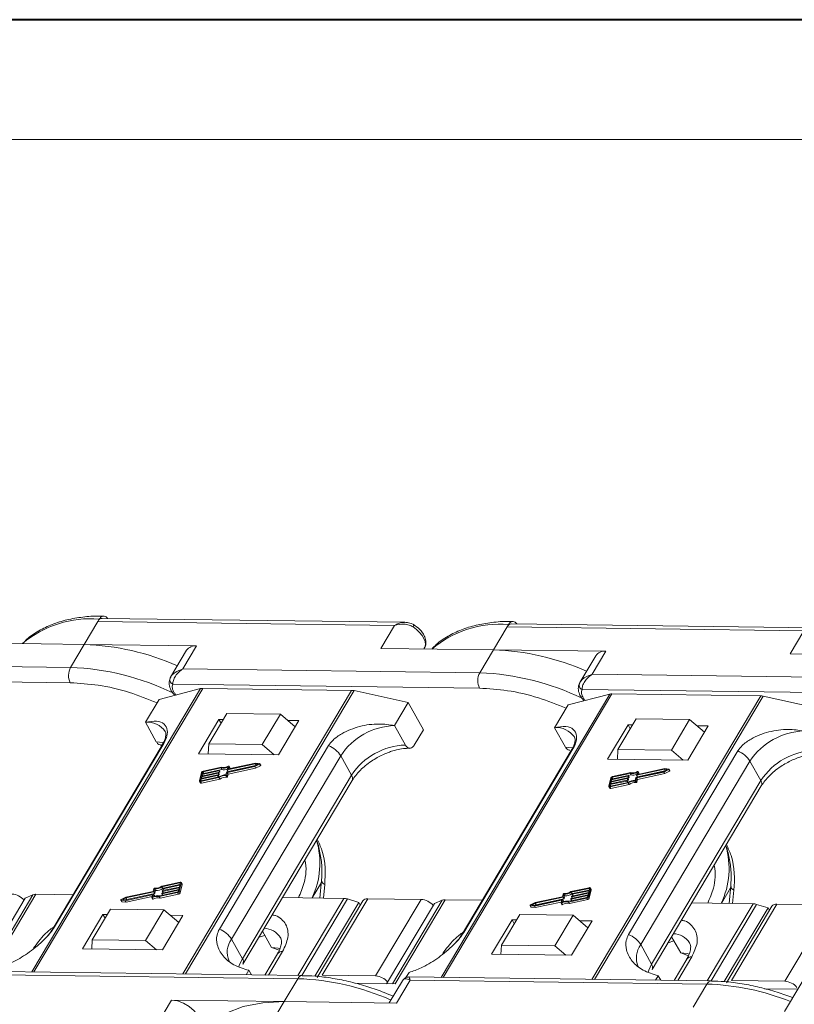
# Model space of a CAD drawing. Header units: millimetres. Extents: x 3144 to 4067, y -174 to 478.
# Tile 27 of 39: x 3589 to 3660, y 388 to 478. Entities that reach past the tile are written whole.
import ezdxf

# ---------------------------------------------------------------- set-up
doc = ezdxf.new("R2010")
doc.units = ezdxf.units.MM

msp = doc.modelspace()

# ---------------------------------------------------------------- linework, layer by layer
at = {"color": 7, "lineweight": 40}
msp.add_line((4066.314, 477.966), (3144.075, 477.966), dxfattribs=at)
at = {"color": 7, "lineweight": 13}
msp.add_line((4055.335, 466.987), (3198.97, 466.987), dxfattribs=at)
at = {"color": 7, "linetype": 'Continuous', "lineweight": 15}
for p, q in [((3594.997, 420.652), (3596.25, 422.757)), ((3596.25, 422.757), (3596.375, 422.968)), ((3596.25, 422.757), (3623.486, 422.398)), ((3624.423, 422.679), (3596.662, 423.045)), ((3623.486, 422.398), (3622.233, 420.293)), ((3632.552, 420.157), (3633.804, 422.262)), ((3633.804, 422.262), (3633.93, 422.473)), ((3633.804, 422.262), (3661.04, 421.903)), ((3661.978, 422.183), (3634.216, 422.549)), ((3661.04, 421.903), (3659.788, 419.798)), ((3584.678, 420.789), (3594.997, 420.652)), ((3594.997, 420.652), (3593.744, 418.548)), ((3605.316, 420.516), (3594.997, 420.652)), ((3604.395, 420.114), (3602.932, 417.657)), ((3604.063, 418.412), (3605.316, 420.516)), ((3622.233, 420.293), (3632.552, 420.157)), ((3626.175, 420.241), (3626.211, 420.301)), ((3632.552, 420.157), (3631.299, 418.052)), ((3642.87, 420.021), (3632.552, 420.157)), ((3641.95, 419.619), (3640.487, 417.162)), ((3641.618, 417.916), (3642.87, 420.021)), ((3659.266, 386.969), (3678.893, 419.945)), ((3659.788, 419.798), (3670.106, 419.662)), ((3593.744, 418.548), (3566.508, 418.907)), ((3631.299, 418.052), (3604.063, 418.412)), ((3593.726, 417.134), (3565.577, 417.505)), ((3602.954, 417.692), (3602.856, 417.444)), ((3668.853, 417.557), (3641.618, 417.916)), ((3605.671, 416.597), (3590.2, 390.603)), ((3590.386, 390.6), (3605.872, 416.62)), ((3601.871, 415.612), (3605.671, 416.597)), ((3631.28, 416.638), (3603.132, 417.01)), ((3619.532, 416.44), (3604.046, 390.42)), ((3605.872, 416.62), (3619.532, 416.44)), ((3640.509, 417.197), (3640.411, 416.949)), ((3668.835, 416.143), (3640.686, 416.514)), ((3600.618, 413.507), (3601.871, 415.612)), ((3604.289, 390.417), (3619.761, 416.412)), ((3619.761, 416.412), (3624.73, 415.31)), ((3643.226, 416.102), (3627.754, 390.108)), ((3627.94, 390.105), (3643.427, 416.125)), ((3639.426, 415.116), (3643.226, 416.102)), ((3657.087, 415.944), (3641.6, 389.925)), ((3641.844, 389.922), (3657.316, 415.916)), ((3643.427, 416.125), (3657.087, 415.944)), ((3657.316, 415.916), (3662.285, 414.815)), ((3624.73, 415.31), (3623.478, 413.205)), ((3624.73, 415.31), (3626.126, 412.817)), ((3638.173, 413.012), (3639.426, 415.116)), ((3607.358, 413.772), (3605.479, 410.614)), ((3608.1, 414.328), (3606.43, 411.521)), ((3607.766, 413.766), (3607.358, 413.772)), ((3607.358, 413.772), (3607.557, 413.416)), ((3612.999, 414.263), (3608.1, 414.328)), ((3611.328, 411.457), (3612.999, 414.263)), ((3612.999, 414.263), (3614.362, 413.098)), ((3645.655, 413.832), (3643.985, 411.026)), ((3650.553, 413.768), (3645.655, 413.832)), ((3648.883, 410.961), (3650.553, 413.768)), ((3650.553, 413.768), (3651.917, 412.602)), ((3600.618, 413.507), (3601.615, 411.726)), ((3612.827, 410.518), (3614.706, 413.675)), ((3614.706, 413.675), (3613.671, 413.688)), ((3624.475, 411.424), (3623.478, 413.205)), ((3625.291, 411.413), (3626.126, 412.817)), ((3638.173, 413.012), (3639.17, 411.23)), ((3644.913, 413.276), (3643.034, 410.119)), ((3645.321, 413.271), (3644.913, 413.276)), ((3644.913, 413.276), (3645.112, 412.92)), ((3650.381, 410.022), (3652.26, 413.18)), ((3652.26, 413.18), (3651.226, 413.193)), ((3602.149, 411.408), (3592.127, 394.57)), ((3592.279, 394.732), (3602.301, 411.57)), ((3602.011, 411.417), (3602.142, 411.415)), ((3606.43, 411.521), (3606.375, 410.603)), ((3611.328, 411.457), (3606.43, 411.521)), ((3617.423, 411.371), (3607.401, 394.532)), ((3612.421, 410.523), (3611.328, 411.457)), ((3629.833, 394.236), (3639.855, 411.075)), ((3643.985, 411.026), (3643.929, 410.107)), ((3648.883, 410.961), (3643.985, 411.026)), ((3605.479, 410.614), (3612.827, 410.518)), ((3608.519, 393.604), (3618.542, 410.442)), ((3619.539, 408.661), (3618.542, 410.442)), ((3639.704, 410.913), (3629.681, 394.075)), ((3643.034, 410.119), (3650.381, 410.022)), ((3654.978, 410.876), (3644.956, 394.037)), ((3649.975, 410.028), (3648.883, 410.961)), ((3607.554, 409.317), (3605.898, 408.962)), ((3607.595, 409.386), (3605.914, 409.025)), ((3607.633, 409.175), (3607.554, 409.317)), ((3608.096, 408.953), (3610.65, 409.502)), ((3608.124, 409.154), (3608.183, 409.399)), ((3610.696, 409.692), (3608.141, 409.143)), ((3608.144, 408.903), (3610.652, 409.443)), ((3608.221, 409.001), (3610.724, 409.539)), ((3608.279, 409.465), (3608.224, 409.236)), ((3608.224, 408.761), (3610.732, 409.3)), ((3608.23, 409.225), (3608.224, 409.236)), ((3610.728, 409.759), (3608.241, 409.225)), ((3608.357, 409.337), (3608.277, 409.479)), ((3608.279, 409.465), (3608.359, 409.323)), ((3608.34, 409.246), (3608.359, 409.323)), ((3610.65, 409.502), (3610.973, 409.662)), ((3610.652, 409.443), (3611.091, 409.659)), ((3610.732, 409.3), (3610.652, 409.443)), ((3610.973, 409.662), (3610.696, 409.692)), ((3610.769, 409.561), (3610.696, 409.692)), ((3611.105, 409.718), (3610.728, 409.759)), ((3610.732, 409.3), (3611.17, 409.517)), ((3611.091, 409.659), (3611.17, 409.517)), ((3611.202, 409.565), (3611.122, 409.708)), ((3648.25, 409.197), (3645.696, 408.648)), ((3648.283, 409.264), (3645.796, 408.73)), ((3646.074, 393.108), (3656.096, 409.947)), ((3648.527, 409.166), (3648.25, 409.197)), ((3648.324, 409.066), (3648.25, 409.197)), ((3648.659, 409.222), (3648.283, 409.264)), ((3648.756, 409.07), (3648.676, 409.213)), ((3657.093, 408.166), (3656.096, 409.947)), ((3605.764, 408.902), (3605.581, 408.142)), ((3605.686, 408.075), (3607.367, 408.436)), ((3607.233, 408.618), (3605.696, 408.287)), ((3605.701, 408.138), (3607.356, 408.494)), ((3605.712, 408.351), (3607.249, 408.681)), ((3605.75, 408.509), (3605.712, 408.351)), ((3607.287, 408.839), (3605.75, 408.509)), ((3605.825, 408.375), (3605.75, 408.509)), ((3605.765, 408.572), (3607.302, 408.903)), ((3605.803, 408.731), (3605.765, 408.572)), ((3605.765, 407.932), (3607.447, 408.293)), ((3607.34, 409.061), (3605.803, 408.731)), ((3605.878, 408.597), (3605.803, 408.731)), ((3605.818, 408.794), (3607.355, 409.124)), ((3605.848, 408.921), (3605.818, 408.794)), ((3605.908, 408.813), (3605.848, 408.921)), ((3605.898, 408.962), (3605.973, 408.827)), ((3607.308, 408.483), (3607.233, 408.618)), ((3607.266, 408.67), (3607.258, 408.638)), ((3607.338, 408.495), (3607.258, 408.638)), ((3607.345, 408.534), (3607.265, 408.676)), ((3607.266, 408.675), (3607.366, 408.697)), ((3607.346, 408.527), (3607.266, 408.67)), ((3607.366, 408.697), (3607.287, 408.839)), ((3607.319, 408.891), (3607.312, 408.86)), ((3607.391, 408.717), (3607.312, 408.86)), ((3607.398, 408.756), (3607.318, 408.898)), ((3607.319, 408.897), (3607.42, 408.919)), ((3607.399, 408.749), (3607.319, 408.891)), ((3607.338, 408.495), (3607.346, 408.527)), ((3607.42, 408.919), (3607.34, 409.061)), ((3607.372, 409.113), (3607.365, 409.081)), ((3607.445, 408.939), (3607.365, 409.081)), ((3607.447, 408.293), (3607.367, 408.436)), ((3607.372, 409.119), (3607.633, 409.175)), ((3607.451, 408.978), (3607.372, 409.12)), ((3607.452, 408.971), (3607.372, 409.113)), ((3607.391, 408.717), (3607.399, 408.749)), ((3607.445, 408.939), (3607.452, 408.971)), ((3608.012, 408.688), (3608.071, 408.933)), ((3608.018, 408.617), (3608.098, 408.474)), ((3608.085, 408.658), (3608.144, 408.903)), ((3608.165, 408.516), (3608.085, 408.658)), ((3608.125, 409.148), (3608.204, 409.005)), ((3608.221, 409.001), (3608.141, 409.143)), ((3608.224, 408.761), (3608.144, 408.903)), ((3608.165, 408.516), (3608.224, 408.761)), ((3619.539, 408.661), (3609.517, 391.822)), ((3643.318, 408.407), (3643.136, 407.647)), ((3644.841, 408.344), (3643.304, 408.014)), ((3643.319, 408.077), (3644.856, 408.407)), ((3644.894, 408.566), (3643.357, 408.235)), ((3643.372, 408.299), (3644.91, 408.629)), ((3643.403, 408.425), (3643.372, 408.299)), ((3643.463, 408.318), (3643.403, 408.425)), ((3645.108, 408.822), (3643.453, 408.466)), ((3643.453, 408.466), (3643.528, 408.332)), ((3645.15, 408.891), (3643.468, 408.53)), ((3644.921, 408.202), (3644.841, 408.344)), ((3644.874, 408.396), (3644.866, 408.364)), ((3644.946, 408.222), (3644.866, 408.364)), ((3644.953, 408.261), (3644.873, 408.403)), ((3644.874, 408.402), (3644.974, 408.423)), ((3644.953, 408.254), (3644.874, 408.396)), ((3644.974, 408.423), (3644.894, 408.566)), ((3644.927, 408.618), (3644.919, 408.586)), ((3644.999, 408.444), (3644.919, 408.586)), ((3645.006, 408.482), (3644.926, 408.625)), ((3644.927, 408.623), (3645.188, 408.68)), ((3645.007, 408.475), (3644.927, 408.618)), ((3644.999, 408.444), (3645.007, 408.475)), ((3645.188, 408.68), (3645.108, 408.822)), ((3645.567, 408.193), (3645.625, 408.437)), ((3645.64, 408.163), (3645.699, 408.408)), ((3645.65, 408.458), (3648.205, 409.007)), ((3645.678, 408.659), (3645.737, 408.904)), ((3645.679, 408.652), (3645.759, 408.51)), ((3645.776, 408.505), (3645.696, 408.648)), ((3645.699, 408.408), (3648.207, 408.947)), ((3645.778, 408.266), (3645.699, 408.408)), ((3645.776, 408.505), (3648.279, 409.043)), ((3645.833, 408.97), (3645.778, 408.741)), ((3645.778, 408.266), (3648.287, 408.805)), ((3645.785, 408.73), (3645.778, 408.741)), ((3645.912, 408.841), (3645.832, 408.984)), ((3645.833, 408.97), (3645.913, 408.828)), ((3645.895, 408.751), (3645.913, 408.828)), ((3648.205, 409.007), (3648.527, 409.166)), ((3648.207, 408.947), (3648.645, 409.164)), ((3648.287, 408.805), (3648.207, 408.947)), ((3648.287, 408.805), (3648.725, 409.022)), ((3648.645, 409.164), (3648.725, 409.022)), ((3605.585, 408.101), (3605.665, 407.958)), ((3605.696, 408.287), (3605.666, 408.16)), ((3605.666, 408.16), (3605.678, 408.138)), ((3605.765, 407.932), (3605.686, 408.075)), ((3605.771, 408.153), (3605.696, 408.287)), ((3609.559, 391.322), (3619.582, 408.16)), ((3643.14, 407.605), (3643.22, 407.463)), ((3643.251, 407.792), (3643.221, 407.665)), ((3643.221, 407.665), (3643.233, 407.643)), ((3643.24, 407.579), (3644.922, 407.941)), ((3643.32, 407.437), (3643.24, 407.579)), ((3644.788, 408.122), (3643.251, 407.792)), ((3643.326, 407.658), (3643.251, 407.792)), ((3643.255, 407.643), (3644.911, 407.998)), ((3643.266, 407.855), (3644.803, 408.186)), ((3643.304, 408.014), (3643.266, 407.855)), ((3643.379, 407.88), (3643.304, 408.014)), ((3643.357, 408.235), (3643.319, 408.077)), ((3643.32, 407.437), (3645.002, 407.798)), ((3643.432, 408.101), (3643.357, 408.235)), ((3644.863, 407.988), (3644.788, 408.122)), ((3644.821, 408.174), (3644.813, 408.143)), ((3644.893, 408), (3644.813, 408.143)), ((3644.9, 408.039), (3644.82, 408.181)), ((3644.821, 408.18), (3644.921, 408.202)), ((3644.9, 408.032), (3644.821, 408.174)), ((3644.893, 408), (3644.9, 408.032)), ((3645.002, 407.798), (3644.922, 407.941)), ((3644.946, 408.222), (3644.953, 408.254)), ((3645.572, 408.121), (3645.652, 407.979)), ((3645.72, 408.021), (3645.64, 408.163)), ((3645.72, 408.021), (3645.778, 408.266)), ((3657.093, 408.166), (3647.071, 391.327)), ((3647.114, 390.826), (3657.136, 407.665)), ((3603.798, 398.828), (3602.116, 398.467)), ((3603.782, 398.765), (3602.127, 398.409)), ((3602.207, 398.267), (3602.127, 398.409)), ((3602.197, 398.064), (3603.734, 398.394)), ((3603.772, 398.552), (3602.235, 398.222)), ((3602.25, 398.285), (3603.787, 398.616)), ((3603.72, 398), (3603.902, 398.761)), ((3603.734, 398.394), (3603.772, 398.552)), ((3603.811, 398.715), (3603.782, 398.765)), ((3603.787, 398.616), (3603.817, 398.742)), ((3603.799, 397.858), (3603.982, 398.618)), ((3603.978, 398.66), (3603.898, 398.802)), ((3603.902, 398.761), (3603.982, 398.618)), ((3615.919, 397.392), (3616.768, 398.817)), ((3616.788, 399.016), (3616.62, 397.383)), ((3617.077, 398.615), (3616.95, 397.379)), ((3654.343, 398.521), (3654.175, 396.888)), ((3590.29, 397.68), (3585.727, 390.012)), ((3585.971, 390.009), (3590.565, 397.727)), ((3590.29, 397.68), (3589.587, 397.386)), ((3590.565, 397.727), (3593.979, 397.682)), ((3598.831, 397.46), (3598.393, 397.244)), ((3598.755, 397.144), (3601.242, 397.678)), ((3598.787, 397.211), (3601.342, 397.76)), ((3601.339, 398), (3598.831, 397.46)), ((3601.387, 397.95), (3598.833, 397.401)), ((3598.835, 397.001), (3601.223, 397.514)), ((3598.913, 397.258), (3601.467, 397.807)), ((3601.204, 397.438), (3601.259, 397.667)), ((3601.256, 397.653), (3601.242, 397.678)), ((3601.359, 397.748), (3601.301, 397.504)), ((3601.398, 398.245), (3601.339, 398)), ((3601.438, 397.613), (3601.359, 397.755)), ((3601.439, 397.606), (3601.359, 397.748)), ((3601.467, 397.807), (3601.387, 397.95)), ((3601.471, 398.215), (3601.412, 397.97)), ((3601.492, 397.828), (3601.412, 397.97)), ((3601.427, 397.554), (3601.439, 397.606)), ((3601.551, 398.073), (3601.471, 398.215)), ((3601.492, 397.828), (3601.551, 398.073)), ((3601.888, 397.517), (3603.57, 397.878)), ((3601.968, 397.374), (3601.888, 397.517)), ((3601.93, 397.586), (3603.585, 397.941)), ((3601.968, 397.374), (3603.649, 397.736)), ((3602.111, 397.79), (3602.118, 397.822)), ((3602.112, 397.783), (3602.191, 397.642)), ((3603.665, 398.109), (3602.128, 397.779)), ((3602.203, 397.644), (3602.128, 397.779)), ((3602.143, 397.842), (3603.68, 398.172)), ((3602.164, 398.012), (3602.172, 398.043)), ((3602.165, 398.005), (3602.244, 397.863)), ((3603.718, 398.331), (3602.181, 398)), ((3602.256, 397.866), (3602.181, 398)), ((3602.207, 398.267), (3602.228, 398.271)), ((3602.217, 398.233), (3602.225, 398.265)), ((3602.218, 398.226), (3602.297, 398.085)), ((3602.31, 398.088), (3602.235, 398.222)), ((3603.57, 397.878), (3603.649, 397.736)), ((3603.635, 397.982), (3603.665, 398.109)), ((3603.68, 398.172), (3603.718, 398.331)), ((3603.799, 397.858), (3603.72, 398)), ((3638.894, 397.504), (3636.385, 396.965)), ((3638.942, 397.455), (3636.387, 396.906)), ((3638.952, 397.749), (3638.894, 397.504)), ((3639.022, 397.312), (3638.942, 397.455)), ((3639.026, 397.72), (3638.967, 397.475)), ((3639.047, 397.332), (3638.967, 397.475)), ((3639.106, 397.577), (3639.026, 397.72)), ((3639.047, 397.332), (3639.106, 397.577)), ((3641.352, 398.333), (3639.671, 397.972)), ((3641.337, 398.27), (3639.682, 397.914)), ((3639.762, 397.772), (3639.682, 397.914)), ((3641.22, 397.614), (3639.683, 397.283)), ((3639.698, 397.347), (3641.235, 397.677)), ((3639.719, 397.516), (3639.726, 397.548)), ((3639.719, 397.509), (3639.798, 397.368)), ((3641.273, 397.835), (3639.736, 397.505)), ((3639.811, 397.371), (3639.736, 397.505)), ((3639.751, 397.568), (3641.288, 397.899)), ((3639.762, 397.772), (3639.782, 397.776)), ((3639.772, 397.738), (3639.779, 397.77)), ((3639.772, 397.731), (3639.852, 397.59)), ((3641.326, 398.057), (3639.789, 397.727)), ((3639.864, 397.593), (3639.789, 397.727)), ((3639.804, 397.79), (3641.341, 398.121)), ((3641.189, 397.487), (3641.22, 397.614)), ((3641.235, 397.677), (3641.273, 397.835)), ((3641.274, 397.505), (3641.457, 398.265)), ((3641.354, 397.363), (3641.274, 397.505)), ((3641.288, 397.899), (3641.326, 398.057)), ((3641.365, 398.22), (3641.337, 398.27)), ((3641.341, 398.121), (3641.372, 398.247)), ((3641.354, 397.363), (3641.536, 398.123)), ((3641.532, 398.164), (3641.452, 398.307)), ((3641.457, 398.265), (3641.536, 398.123)), ((3653.474, 396.897), (3654.322, 398.322)), ((3654.631, 398.119), (3654.504, 396.883)), ((3585.202, 390.019), (3589.587, 397.386)), ((3598.361, 397.195), (3598.441, 397.053)), ((3598.379, 397.185), (3598.755, 397.144)), ((3598.458, 397.043), (3598.379, 397.185)), ((3598.458, 397.043), (3598.835, 397.001)), ((3598.833, 397.401), (3598.511, 397.241)), ((3598.511, 397.241), (3598.787, 397.211)), ((3598.835, 397.001), (3598.755, 397.144)), ((3598.913, 397.258), (3598.833, 397.401)), ((3598.839, 397.222), (3598.913, 397.258)), ((3601.206, 397.424), (3601.285, 397.281)), ((3601.338, 397.28), (3601.258, 397.422)), ((3613.194, 397.428), (3618.825, 397.354)), ((3618.825, 397.354), (3614.615, 390.281)), ((3614.976, 390.276), (3619.156, 397.299)), ((3620.202, 396.982), (3616.177, 390.219)), ((3620.562, 397.124), (3616.386, 390.108)), ((3616.847, 390.309), (3621.023, 397.325)), ((3620.202, 396.982), (3619.156, 397.299)), ((3620.336, 396.743), (3620.202, 396.982)), ((3621.023, 397.325), (3625.921, 397.26)), ((3625.921, 397.26), (3621.745, 390.244)), ((3622.756, 389.524), (3627.141, 396.891)), ((3627.845, 397.184), (3623.281, 389.517)), ((3623.526, 389.514), (3628.119, 397.231)), ((3627.845, 397.184), (3627.141, 396.891)), ((3628.119, 397.231), (3631.533, 397.186)), ((3635.916, 396.7), (3635.996, 396.557)), ((3635.933, 396.69), (3636.309, 396.648)), ((3636.013, 396.548), (3635.933, 396.69)), ((3636.385, 396.965), (3635.947, 396.748)), ((3636.387, 396.906), (3636.065, 396.746)), ((3636.065, 396.746), (3636.342, 396.715)), ((3636.309, 396.648), (3638.796, 397.183)), ((3636.389, 396.506), (3636.309, 396.648)), ((3636.342, 396.715), (3638.896, 397.265)), ((3636.467, 396.763), (3636.387, 396.906)), ((3636.389, 396.506), (3638.777, 397.019)), ((3636.393, 396.727), (3636.467, 396.763)), ((3636.467, 396.763), (3639.022, 397.312)), ((3638.759, 396.942), (3638.814, 397.172)), ((3638.76, 396.929), (3638.84, 396.786)), ((3638.81, 397.158), (3638.796, 397.183)), ((3638.892, 396.784), (3638.813, 396.927)), ((3638.914, 397.253), (3638.855, 397.008)), ((3638.993, 397.118), (3638.913, 397.26)), ((3638.994, 397.111), (3638.914, 397.253)), ((3638.981, 397.059), (3638.994, 397.111)), ((3639.443, 397.021), (3641.124, 397.383)), ((3639.522, 396.879), (3639.443, 397.021)), ((3639.484, 397.09), (3641.139, 397.446)), ((3639.522, 396.879), (3641.204, 397.24)), ((3639.665, 397.295), (3639.673, 397.326)), ((3639.666, 397.288), (3639.745, 397.146)), ((3639.758, 397.149), (3639.683, 397.283)), ((3641.124, 397.383), (3641.204, 397.24)), ((3650.749, 396.933), (3656.379, 396.859)), ((3656.379, 396.859), (3652.169, 389.786)), ((3652.531, 389.781), (3656.711, 396.804)), ((3658.117, 396.629), (3653.941, 389.613)), ((3654.401, 389.814), (3658.577, 396.83)), ((3657.756, 396.487), (3656.711, 396.804)), ((3658.577, 396.83), (3663.476, 396.765)), ((3663.476, 396.765), (3659.3, 389.749)), ((3596.71, 395.881), (3594.83, 392.724)), ((3597.41, 396.367), (3595.74, 393.56)), ((3597.118, 395.875), (3596.71, 395.881)), ((3596.71, 395.881), (3596.909, 395.525)), ((3597.41, 396.367), (3602.308, 396.302)), ((3600.638, 393.496), (3602.308, 396.302)), ((3602.178, 392.627), (3604.057, 395.784)), ((3602.308, 396.302), (3603.672, 395.136)), ((3604.057, 395.784), (3602.897, 395.799)), ((3634.965, 395.871), (3633.294, 393.065)), ((3634.965, 395.871), (3639.863, 395.807)), ((3636.013, 396.548), (3636.389, 396.506)), ((3638.193, 393), (3639.863, 395.807)), ((3639.863, 395.807), (3641.226, 394.641)), ((3657.756, 396.487), (3653.731, 389.724)), ((3657.89, 396.248), (3657.756, 396.487)), ((3634.264, 395.386), (3632.385, 392.228)), ((3634.672, 395.38), (3634.264, 395.386)), ((3634.264, 395.386), (3634.463, 395.03)), ((3639.733, 392.131), (3641.612, 395.289)), ((3641.612, 395.289), (3640.451, 395.304)), ((3611.025, 393.783), (3611.566, 393.952)), ((3611.352, 394.334), (3612.186, 392.845)), ((3595.689, 392.712), (3595.74, 393.56)), ((3595.74, 393.56), (3600.638, 393.496)), ((3601.646, 392.634), (3600.638, 393.496)), ((3608.519, 393.604), (3609.517, 391.822)), ((3633.243, 392.217), (3633.294, 393.065)), ((3633.294, 393.065), (3638.193, 393)), ((3639.201, 392.138), (3638.193, 393)), ((3646.074, 393.108), (3647.071, 391.327)), ((3648.579, 393.288), (3649.121, 393.456)), ((3648.907, 393.838), (3649.74, 392.35)), ((3594.83, 392.724), (3602.178, 392.627)), ((3612.741, 392.277), (3611.576, 390.321)), ((3611.915, 390.316), (3613.201, 392.478)), ((3612.186, 392.845), (3612.894, 392.591)), ((3632.385, 392.228), (3639.733, 392.131)), ((3649.74, 392.35), (3650.448, 392.096)), ((3650.295, 391.782), (3649.131, 389.826)), ((3649.469, 389.821), (3650.756, 391.983)), ((3615.007, 390.276), (3587.246, 390.642)), ((3587.359, 390.347), (3614.595, 389.988)), ((3609.87, 390.343), (3610.115, 390.754)), ((3610.115, 390.754), (3610.348, 390.337)), ((3621.745, 390.244), (3616.847, 390.309)), ((3624.529, 390.088), (3624.81, 390.56)), ((3647.425, 389.848), (3647.669, 390.259)), ((3647.669, 390.259), (3647.903, 389.842)), ((3614.595, 389.988), (3613.342, 387.883)), ((3619.885, 389.562), (3623.526, 389.514)), ((3624.203, 389.802), (3622.985, 387.756)), ((3623.661, 387.747), (3624.914, 389.852)), ((3652.562, 389.78), (3624.801, 390.147)), ((3624.914, 389.852), (3652.15, 389.493)), ((3652.15, 389.493), (3650.897, 387.388)), ((3659.3, 389.749), (3654.401, 389.814)), ((3657.439, 389.066), (3660.491, 389.026)), ((3603.024, 388.02), (3601.771, 385.915)), ((3613.342, 387.883), (3603.024, 388.02)), ((3612.09, 385.779), (3613.342, 387.883)), ((3613.342, 387.883), (3623.661, 387.747))]:
    msp.add_line(p, q, dxfattribs=at)
at = {"color": 7, "linetype": 'Continuous', "lineweight": 15, "flags": 128}
for points in [[(3626.211, 420.301), (3626.262, 420.406), (3626.309, 420.644), (3626.282, 420.909), (3626.183, 421.191), (3626.014, 421.478), (3625.784, 421.759), (3625.501, 422.023), (3625.177, 422.258)], [(3625.273, 422.445), (3625.275, 422.446), (3625.276, 422.444)], [(3602.284, 411.65), (3602.22, 411.663), (3601.615, 411.726)], [(3602.301, 411.57), (3602.213, 411.494), (3602.149, 411.408)], [(3639.838, 411.154), (3639.775, 411.168), (3639.17, 411.23)], [(3639.855, 411.075), (3639.768, 410.999), (3639.704, 410.913)], [(3608.224, 409.236), (3608.224, 409.233), (3608.224, 409.23), (3608.225, 409.228), (3608.227, 409.226), (3608.23, 409.225), (3608.233, 409.224), (3608.237, 409.224), (3608.241, 409.225)], [(3608.225, 409.481), (3608.236, 409.485), (3608.247, 409.488), (3608.257, 409.489), (3608.266, 409.488), (3608.273, 409.485), (3608.277, 409.479), (3608.279, 409.473), (3608.279, 409.465)], [(3608.359, 409.323), (3608.359, 409.33), (3608.357, 409.337)], [(3611.105, 409.718), (3611.114, 409.715), (3611.12, 409.71), (3611.124, 409.703), (3611.123, 409.694), (3611.119, 409.684), (3611.112, 409.675), (3611.102, 409.666), (3611.091, 409.659)], [(3611.17, 409.517), (3611.182, 409.524), (3611.192, 409.532), (3611.199, 409.542), (3611.203, 409.551), (3611.204, 409.56), (3611.202, 409.565)], [(3648.659, 409.222), (3648.668, 409.22), (3648.675, 409.215), (3648.678, 409.207), (3648.678, 409.199), (3648.674, 409.189), (3648.667, 409.18), (3648.657, 409.171), (3648.645, 409.164)], [(3607.249, 408.681), (3607.253, 408.681), (3607.256, 408.681), (3607.26, 408.681), (3607.262, 408.679), (3607.265, 408.678), (3607.266, 408.675), (3607.266, 408.673), (3607.266, 408.67)], [(3607.302, 408.903), (3607.306, 408.903), (3607.31, 408.903), (3607.313, 408.902), (3607.316, 408.901), (3607.318, 408.899), (3607.319, 408.897), (3607.319, 408.894), (3607.319, 408.891)], [(3607.335, 408.489), (3607.337, 408.492), (3607.338, 408.495)], [(3607.355, 409.124), (3607.359, 409.125), (3607.363, 409.125), (3607.366, 409.124), (3607.369, 409.123), (3607.371, 409.121), (3607.372, 409.119), (3607.373, 409.116), (3607.372, 409.113)], [(3608.141, 409.143), (3608.137, 409.143), (3608.133, 409.143), (3608.13, 409.143), (3608.127, 409.145), (3608.125, 409.146), (3608.124, 409.149), (3608.124, 409.151), (3608.124, 409.154)], [(3644.856, 408.407), (3644.86, 408.408), (3644.864, 408.408), (3644.867, 408.407), (3644.87, 408.406), (3644.872, 408.404), (3644.874, 408.402), (3644.874, 408.399), (3644.874, 408.396)], [(3644.91, 408.629), (3644.914, 408.63), (3644.917, 408.63), (3644.921, 408.629), (3644.923, 408.628), (3644.925, 408.626), (3644.927, 408.624), (3644.927, 408.621), (3644.927, 408.618)], [(3645.696, 408.648), (3645.692, 408.647), (3645.688, 408.647), (3645.685, 408.648), (3645.682, 408.649), (3645.68, 408.651), (3645.679, 408.653), (3645.678, 408.656), (3645.678, 408.659)], [(3645.778, 408.741), (3645.778, 408.738), (3645.779, 408.735), (3645.78, 408.733), (3645.782, 408.731), (3645.785, 408.73), (3645.788, 408.729), (3645.792, 408.729), (3645.796, 408.73)], [(3645.78, 408.986), (3645.79, 408.99), (3645.801, 408.993), (3645.811, 408.994), (3645.82, 408.993), (3645.827, 408.989), (3645.832, 408.984), (3645.834, 408.978), (3645.833, 408.97)], [(3645.913, 408.828), (3645.914, 408.835), (3645.912, 408.841)], [(3648.725, 409.022), (3648.737, 409.029), (3648.746, 409.037), (3648.754, 409.047), (3648.758, 409.056), (3648.758, 409.065), (3648.756, 409.07)], [(3605.686, 408.075), (3605.661, 408.071), (3605.639, 408.071), (3605.619, 408.075), (3605.602, 408.083), (3605.59, 408.094), (3605.582, 408.108), (3605.579, 408.124), (3605.581, 408.142)], [(3605.666, 408.16), (3605.665, 408.154), (3605.666, 408.149), (3605.669, 408.144), (3605.673, 408.141), (3605.678, 408.138), (3605.685, 408.137), (3605.693, 408.137), (3605.701, 408.138)], [(3643.24, 407.579), (3643.216, 407.576), (3643.193, 407.576), (3643.173, 407.58), (3643.157, 407.588), (3643.144, 407.599), (3643.137, 407.613), (3643.134, 407.629), (3643.136, 407.647)], [(3643.221, 407.665), (3643.22, 407.659), (3643.221, 407.654), (3643.223, 407.649), (3643.228, 407.645), (3643.233, 407.643), (3643.24, 407.642), (3643.247, 407.641), (3643.255, 407.643)], [(3644.803, 408.186), (3644.807, 408.186), (3644.811, 408.186), (3644.814, 408.185), (3644.817, 408.184), (3644.819, 408.182), (3644.82, 408.18), (3644.821, 408.177), (3644.821, 408.174)], [(3644.89, 407.994), (3644.892, 407.997), (3644.893, 408)], [(3603.817, 398.742), (3603.818, 398.748), (3603.817, 398.754), (3603.814, 398.759), (3603.81, 398.762), (3603.805, 398.765), (3603.798, 398.766), (3603.791, 398.766), (3603.782, 398.765)], [(3603.798, 398.828), (3603.822, 398.832), (3603.845, 398.832), (3603.864, 398.828), (3603.881, 398.82), (3603.893, 398.809), (3603.901, 398.795), (3603.904, 398.779), (3603.902, 398.761)], [(3601.259, 397.667), (3601.26, 397.67), (3601.259, 397.673), (3601.258, 397.675), (3601.256, 397.677), (3601.253, 397.678), (3601.25, 397.679), (3601.246, 397.679), (3601.242, 397.678)], [(3601.342, 397.76), (3601.346, 397.76), (3601.35, 397.76), (3601.353, 397.76), (3601.356, 397.758), (3601.358, 397.757), (3601.359, 397.754), (3601.36, 397.751), (3601.359, 397.748)], [(3602.128, 397.779), (3602.124, 397.778), (3602.12, 397.778), (3602.117, 397.779), (3602.114, 397.78), (3602.112, 397.782), (3602.111, 397.784), (3602.11, 397.787), (3602.111, 397.79)], [(3602.181, 398), (3602.177, 398), (3602.174, 398), (3602.17, 398), (3602.168, 398.002), (3602.165, 398.004), (3602.164, 398.006), (3602.164, 398.009), (3602.164, 398.012)], [(3602.235, 398.222), (3602.231, 398.221), (3602.227, 398.222), (3602.223, 398.222), (3602.221, 398.223), (3602.219, 398.225), (3602.217, 398.228), (3602.217, 398.23), (3602.217, 398.233)], [(3639.736, 397.505), (3639.732, 397.504), (3639.728, 397.505), (3639.725, 397.505), (3639.722, 397.506), (3639.72, 397.508), (3639.719, 397.511), (3639.718, 397.513), (3639.719, 397.516)], [(3639.789, 397.727), (3639.785, 397.726), (3639.781, 397.726), (3639.778, 397.727), (3639.775, 397.728), (3639.773, 397.73), (3639.772, 397.732), (3639.771, 397.735), (3639.772, 397.738)], [(3641.372, 398.247), (3641.372, 398.253), (3641.371, 398.259), (3641.369, 398.263), (3641.365, 398.267), (3641.359, 398.27), (3641.353, 398.271), (3641.345, 398.271), (3641.337, 398.27)], [(3641.352, 398.333), (3641.377, 398.337), (3641.399, 398.336), (3641.419, 398.332), (3641.435, 398.325), (3641.448, 398.314), (3641.456, 398.3), (3641.459, 398.283), (3641.457, 398.265)], [(3598.379, 397.185), (3598.369, 397.188), (3598.363, 397.193), (3598.359, 397.2), (3598.36, 397.209), (3598.364, 397.218), (3598.371, 397.228), (3598.381, 397.237), (3598.393, 397.244)], [(3601.258, 397.422), (3601.247, 397.417), (3601.237, 397.415), (3601.226, 397.414), (3601.218, 397.415), (3601.211, 397.418), (3601.206, 397.423), (3601.204, 397.43), (3601.204, 397.438)], [(3601.285, 397.281), (3601.286, 397.281), (3601.29, 397.276), (3601.297, 397.273), (3601.306, 397.271), (3601.316, 397.272), (3601.327, 397.275), (3601.338, 397.28)], [(3635.933, 396.69), (3635.924, 396.693), (3635.917, 396.698), (3635.914, 396.705), (3635.914, 396.714), (3635.918, 396.723), (3635.926, 396.733), (3635.936, 396.741), (3635.947, 396.748)], [(3638.813, 396.927), (3638.802, 396.922), (3638.791, 396.919), (3638.781, 396.919), (3638.772, 396.92), (3638.765, 396.923), (3638.76, 396.928), (3638.758, 396.935), (3638.759, 396.942)], [(3638.814, 397.172), (3638.814, 397.175), (3638.814, 397.177), (3638.812, 397.18), (3638.81, 397.182), (3638.808, 397.183), (3638.804, 397.183), (3638.8, 397.184), (3638.796, 397.183)], [(3638.84, 396.786), (3638.84, 396.786), (3638.845, 396.781), (3638.852, 396.777), (3638.861, 396.776), (3638.871, 396.777), (3638.882, 396.78), (3638.892, 396.784)], [(3638.896, 397.265), (3638.9, 397.265), (3638.904, 397.265), (3638.908, 397.264), (3638.91, 397.263), (3638.912, 397.261), (3638.914, 397.259), (3638.914, 397.256), (3638.914, 397.253)], [(3639.683, 397.283), (3639.679, 397.283), (3639.675, 397.283), (3639.672, 397.283), (3639.669, 397.285), (3639.667, 397.287), (3639.666, 397.289), (3639.665, 397.292), (3639.665, 397.295)], [(3612.973, 392.738), (3612.791, 392.782), (3612.186, 392.845)], [(3650.527, 392.243), (3650.345, 392.287), (3649.74, 392.35)], [(3609.517, 391.822), (3609.253, 391.274), (3609.188, 391.068)], [(3647.071, 391.327), (3646.808, 390.779), (3646.743, 390.573)], [(3603.024, 388.02), (3603.555, 387.946), (3604.111, 387.747), (3604.64, 387.439), (3605.092, 387.052), (3605.426, 386.623), (3605.609, 386.191), (3605.625, 385.796), (3605.54, 385.572)], [(3605.285, 384.365), (3605.691, 384.961), (3606.726, 386.006), (3608.038, 386.835), (3609.6, 387.431), (3611.38, 387.783), (3613.342, 387.883)]]:
    msp.add_lwpolyline(points, dxfattribs=at)
at = {"color": 7, "linetype": 'Continuous', "lineweight": 15}
for centre, radius, start, end in [((3595.543, 413.42), 9.584, 85.01968, 130.32217), ((3596.705, 422.544), 0.503, 94.93467, 154.85936), ((3624.286, 422.851), 1.071, 326.35871, 337.63089), ((3633.098, 412.925), 9.584, 85.01968, 130.32217), ((3634.26, 422.048), 0.503, 94.93467, 154.85936), ((3594.191, 397.506), 23.161, 66.17146, 88.00664), ((3605.19, 419.549), 0.975, 82.58695, 144.58616), ((3631.746, 397.01), 23.161, 66.17146, 88.00664), ((3642.745, 419.054), 0.975, 82.58695, 144.58616), ((3595.099, 417.823), 1.537, 151.84726, 206.63631), ((3592.82, 394.752), 23.813, 64.3201, 87.77512), ((3603.307, 417.417), 0.444, 155.44234, 246.7351), ((3632.654, 417.327), 1.537, 151.84726, 206.63631), ((3630.374, 394.257), 23.813, 64.3201, 87.77512), ((3605.855, 415.858), 0.762, 88.71486, 103.94659), ((3619.51, 415.308), 1.132, 77.19266, 88.88778), ((3640.861, 416.922), 0.444, 155.44234, 246.7351), ((3643.41, 415.363), 0.762, 88.71486, 103.94659), ((3657.065, 414.813), 1.132, 77.19266, 88.88778), ((3600.789, 411.502), 2.012, 34.97651, 94.86365), ((3623.676, 407.061), 6.148, 91.85146, 146.63211), ((3638.343, 411.007), 2.012, 34.97651, 94.86365), ((3661.231, 406.565), 6.148, 91.85146, 146.63211), ((3616.589, 409.228), 2.299, 31.86296, 68.72336), ((3624.673, 405.279), 6.148, 91.85146, 146.63211), ((3654.143, 408.733), 2.299, 31.86296, 68.72336), ((3662.228, 404.784), 6.148, 91.85146, 146.63211), ((3607.757, 410.213), 0.918, 257.21693, 297.64361), ((3607.797, 410.186), 0.825, 255.81963, 301.24295), ((3607.833, 410.016), 0.864, 256.65483, 290.57082), ((3605.949, 408.829), 0.199, 100.13345, 158.28269), ((3605.91, 408.896), 0.0664, 100.13345, 158.28269), ((3607.228, 408.65), 0.0332, 280.13345, 338.28269), ((3607.281, 408.872), 0.0332, 280.13345, 338.28269), ((3607.334, 409.094), 0.0332, 280.13345, 338.28269), ((3607.337, 408.53), 0.00928, 343.83362, 27.82236), ((3607.994, 407.543), 1.145, 89.11156, 123.86502), ((3607.36, 408.729), 0.0332, 280.13345, 338.28269), ((3607.938, 407.642), 0.978, 85.32254, 125.72777), ((3607.39, 408.751), 0.00928, 343.83362, 27.82236), ((3607.414, 408.951), 0.0332, 280.13345, 338.28269), ((3608.018, 407.5), 0.978, 85.32254, 125.72777), ((3607.443, 408.973), 0.00928, 343.83362, 27.82236), ((3608.024, 408.683), 0.0666, 265.08198, 338.22439), ((3608.102, 408.92), 0.0332, 100.13345, 158.28269), ((3608.103, 408.541), 0.0666, 265.08198, 338.22439), ((3608.216, 409.014), 0.0147, 219.38216, 291.31431), ((3619.153, 408.376), 0.48, 333.29813, 36.49761), ((3643.503, 408.334), 0.199, 100.13345, 158.28269), ((3643.465, 408.401), 0.0664, 100.13345, 158.28269), ((3644.835, 408.377), 0.0332, 280.13345, 338.28269), ((3644.888, 408.598), 0.0332, 280.13345, 338.28269), ((3644.968, 408.456), 0.0332, 280.13345, 338.28269), ((3644.998, 408.478), 0.00928, 343.83362, 27.82236), ((3645.311, 409.717), 0.918, 257.21693, 297.64361), ((3645.352, 409.691), 0.825, 255.81963, 301.24295), ((3645.387, 409.52), 0.864, 256.65483, 290.57082), ((3645.656, 408.425), 0.0332, 100.13345, 158.28269), ((3645.77, 408.519), 0.0147, 219.38216, 291.31431), ((3605.733, 408.014), 0.0882, 219.38216, 291.31431), ((3643.288, 407.519), 0.0882, 219.38216, 291.31431), ((3644.782, 408.155), 0.0332, 280.13345, 338.28269), ((3644.891, 408.034), 0.00928, 343.83362, 27.82236), ((3645.549, 407.047), 1.145, 89.11156, 123.86502), ((3644.915, 408.234), 0.0332, 280.13345, 338.28269), ((3645.493, 407.147), 0.978, 85.32254, 125.72777), ((3644.945, 408.256), 0.00928, 343.83362, 27.82236), ((3645.572, 407.005), 0.978, 85.32254, 125.72777), ((3645.578, 408.188), 0.0666, 265.08198, 338.22439), ((3645.658, 408.045), 0.0666, 265.08198, 338.22439), ((3656.708, 407.88), 0.48, 333.29813, 36.49761), ((3609.134, 400.59), 7.493, 334.7487, 16.28341), ((3646.688, 400.094), 7.493, 334.7487, 16.28341), ((3601.545, 399.261), 0.978, 265.32254, 305.72777), ((3601.489, 399.36), 1.145, 269.11156, 303.86502), ((3603.928, 398.634), 0.0557, 343.83362, 27.82236), ((3617.188, 398.999), 0.4, 177.51122, 253.85873), ((3654.743, 398.504), 0.4, 177.51122, 253.85873), ((3588.275, 396.209), 1.549, 39.39998, 86.5962), ((3590.542, 397.035), 0.692, 88.08646, 111.31749), ((3601.686, 396.717), 0.825, 75.81963, 121.24295), ((3601.727, 396.69), 0.918, 77.21693, 117.64361), ((3601.382, 397.983), 0.0332, 280.13345, 338.28269), ((3601.46, 398.22), 0.0666, 85.08198, 158.22439), ((3601.43, 397.609), 0.00928, 343.83362, 27.82236), ((3601.461, 397.84), 0.0332, 280.13345, 338.28269), ((3601.569, 399.218), 1.145, 269.11156, 303.86502), ((3602.149, 397.809), 0.0332, 100.13345, 158.28269), ((3602.202, 398.031), 0.0332, 100.13345, 158.28269), ((3602.256, 398.253), 0.0332, 100.13345, 158.28269), ((3603.535, 398.074), 0.199, 280.13345, 338.28269), ((3603.573, 398.007), 0.0664, 280.13345, 338.28269), ((3603.614, 397.932), 0.199, 280.13345, 338.28269), ((3638.936, 397.487), 0.0332, 280.13345, 338.28269), ((3639.014, 397.725), 0.0666, 85.08198, 158.22439), ((3639.1, 398.765), 0.978, 265.32254, 305.72777), ((3639.044, 398.865), 1.145, 269.11156, 303.86502), ((3639.123, 398.723), 1.145, 269.11156, 303.86502), ((3639.757, 397.536), 0.0332, 100.13345, 158.28269), ((3639.81, 397.757), 0.0332, 100.13345, 158.28269), ((3641.089, 397.579), 0.199, 280.13345, 338.28269), ((3641.128, 397.512), 0.0664, 280.13345, 338.28269), ((3641.483, 398.138), 0.0557, 343.83362, 27.82236), ((3598.459, 397.064), 0.0209, 212.10887, 269.29606), ((3601.766, 396.574), 0.825, 75.81963, 121.24295), ((3618.795, 396.144), 1.21, 72.60466, 88.58202), ((3620.967, 396.825), 0.503, 83.62421, 143.5489), ((3625.829, 395.714), 1.549, 39.39998, 86.5962), ((3628.096, 396.54), 0.692, 88.08646, 111.31749), ((3636.013, 396.568), 0.0209, 212.10887, 269.29606), ((3639.24, 396.222), 0.825, 75.81963, 121.24295), ((3639.281, 396.195), 0.918, 77.21693, 117.64361), ((3639.32, 396.079), 0.825, 75.81963, 121.24295), ((3638.985, 397.113), 0.00928, 343.83362, 27.82236), ((3639.016, 397.345), 0.0332, 280.13345, 338.28269), ((3639.704, 397.314), 0.0332, 100.13345, 158.28269), ((3641.169, 397.436), 0.199, 280.13345, 338.28269), ((3656.349, 395.649), 1.21, 72.60466, 88.58202), ((3658.522, 396.33), 0.503, 83.62421, 143.5489), ((3592.574, 394.303), 0.521, 124.53354, 150.01461), ((3606.567, 392.39), 2.299, 31.86296, 68.72336), ((3611.434, 392.705), 1.903, 34.29758, 87.55752), ((3630.128, 393.807), 0.521, 124.53354, 150.01461), ((3644.121, 391.895), 2.299, 31.86296, 68.72336), ((3648.988, 392.21), 1.903, 34.29758, 87.55752), ((3610.092, 392.416), 1.971, 142.93475, 204.26513), ((3647.647, 391.92), 1.971, 142.93475, 204.26513), ((3613.145, 391.978), 0.503, 83.62421, 143.5489), ((3609.1, 391.534), 0.506, 336.16518, 34.75455), ((3646.655, 391.038), 0.506, 336.16518, 34.75455), ((3650.7, 391.483), 0.503, 83.62421, 143.5489), ((3615.041, 389.786), 0.49, 92.98828, 155.65188), ((3621.643, 388.678), 1.569, 39.72824, 86.26793), ((3613.79, 366.841), 23.161, 66.17146, 88.00664), ((3652.596, 389.291), 0.49, 92.98828, 155.65188), ((3651.393, 366.728), 22.778, 68.2995, 88.09554), ((3659.198, 388.183), 1.569, 39.72824, 86.26793)]:
    msp.add_arc(centre, radius, start, end, dxfattribs=at)
for points, knots in [([(3596.794, 423.241), (3596.66, 423.247), (3595.988, 423.277), (3594.846, 423.179), (3593.391, 422.934), (3592.036, 422.514), (3590.809, 421.915), (3589.9, 421.318), (3589.481, 420.863), (3589.355, 420.727)], [0, 0, 0, 0, 0.042866, 0.214813, 0.388564, 0.564094, 0.741785, 0.922564, 1, 1, 1, 1]), ([(3596.375, 422.968), (3596.426, 423.039), (3596.529, 423.181), (3596.723, 423.269), (3596.918, 423.244), (3597.059, 423.151), (3597.121, 423.058), (3597.134, 423.038)], [0, 0, 0, 0, 0.2340577, 0.4681155, 0.7021732, 0.936231, 1, 1, 1, 1]), ([(3634.349, 422.746), (3634.215, 422.752), (3633.543, 422.782), (3632.401, 422.684), (3630.945, 422.439), (3629.591, 422.019), (3628.364, 421.42), (3627.454, 420.823), (3627.035, 420.368), (3626.909, 420.232)], [0, 0, 0, 0, 0.042866, 0.214813, 0.388564, 0.564094, 0.741785, 0.922564, 1, 1, 1, 1]), ([(3633.93, 422.473), (3633.981, 422.543), (3634.084, 422.685), (3634.278, 422.773), (3634.473, 422.749), (3634.614, 422.656), (3634.676, 422.563), (3634.689, 422.543)], [0, 0, 0, 0, 0.2340577, 0.4681155, 0.7021732, 0.936231, 1, 1, 1, 1]), ([(3623.486, 422.398), (3623.629, 422.476), (3623.914, 422.63), (3624.225, 422.662), (3624.381, 422.678)], [0, 0, 0, 0, 0.501249, 1, 1, 1, 1]), ([(3625.177, 422.258), (3625.059, 422.319), (3624.796, 422.453), (3624.203, 422.543), (3623.767, 422.455), (3623.486, 422.398)], [0, 0, 0, 0, 0.227063, 0.501587, 1, 1, 1, 1]), ([(3625.276, 422.444), (3625.106, 422.525), (3624.834, 422.657), (3624.537, 422.673), (3624.425, 422.679)], [0, 0, 0, 0, 0.623427, 1, 1, 1, 1]), ([(3626.076, 421.671), (3626.067, 421.686), (3625.996, 421.818), (3625.724, 422.121), (3625.397, 422.353), (3625.191, 422.498)], [0, 0, 0, 0, 0.046727, 0.402061, 1, 1, 1, 1]), ([(3626.25, 421.327), (3626.247, 421.344), (3626.222, 421.465), (3626.143, 421.576), (3626.076, 421.671)], [0, 0, 0, 0, 0.140665, 1, 1, 1, 1]), ([(3626.187, 420.295), (3626.209, 420.321), (3626.34, 420.475), (3626.391, 420.859), (3626.296, 421.175), (3626.25, 421.327)], [0, 0, 0, 0, 0.09791, 0.565135, 1, 1, 1, 1]), ([(3602.903, 417.602), (3602.947, 417.674), (3603.045, 417.835), (3603.409, 418.155), (3603.807, 418.311), (3604.063, 418.412)], [0, 0, 0, 0, 0.227063, 0.501587, 1, 1, 1, 1]), ([(3604.063, 418.412), (3603.93, 418.317), (3603.666, 418.129), (3603.36, 417.75), (3603.157, 417.346), (3603.14, 417.117), (3603.132, 417.01)], [0, 0, 0, 0, 0.251519, 0.501784, 0.765632, 1, 1, 1, 1]), ([(3602.89, 417.572), (3602.841, 417.415), (3602.741, 417.092), (3602.867, 416.629), (3603.066, 416.258), (3603.234, 416.07), (3603.31, 415.985)], [0, 0, 0, 0, 0.294797, 0.60634, 0.822695, 1, 1, 1, 1]), ([(3640.458, 417.107), (3640.502, 417.179), (3640.599, 417.34), (3640.963, 417.659), (3641.361, 417.816), (3641.618, 417.916)], [0, 0, 0, 0, 0.227063, 0.501587, 1, 1, 1, 1]), ([(3641.618, 417.916), (3641.485, 417.822), (3641.22, 417.634), (3640.914, 417.255), (3640.712, 416.85), (3640.694, 416.622), (3640.686, 416.514)], [0, 0, 0, 0, 0.251519, 0.501784, 0.765632, 1, 1, 1, 1]), ([(3601.685, 415.3), (3600.839, 415.637), (3599.024, 416.358), (3596.304, 416.978), (3594.568, 417.083), (3593.726, 417.134)], [0, 0, 0, 0, 0.310388, 0.66522, 1, 1, 1, 1]), ([(3603.132, 417.01), (3603.112, 416.954), (3603.072, 416.842), (3603.083, 416.644), (3603.145, 416.434), (3603.258, 416.22), (3603.37, 416.082), (3603.424, 416.015)], [0, 0, 0, 0, 0.201815, 0.403809, 0.605541, 0.807623, 1, 1, 1, 1]), ([(3639.24, 414.805), (3638.393, 415.141), (3636.578, 415.863), (3633.859, 416.483), (3632.123, 416.587), (3631.28, 416.638)], [0, 0, 0, 0, 0.310388, 0.66522, 1, 1, 1, 1]), ([(3640.445, 417.077), (3640.396, 416.92), (3640.295, 416.597), (3640.422, 416.133), (3640.62, 415.763), (3640.789, 415.574), (3640.864, 415.49)], [0, 0, 0, 0, 0.294797, 0.60634, 0.822695, 1, 1, 1, 1]), ([(3640.686, 416.514), (3640.666, 416.459), (3640.626, 416.347), (3640.638, 416.149), (3640.7, 415.939), (3640.812, 415.725), (3640.924, 415.587), (3640.979, 415.519)], [0, 0, 0, 0, 0.2018154, 0.4038094, 0.6055412, 0.8076227, 1, 1, 1, 1]), ([(3602.301, 411.57), (3602.39, 411.743), (3602.62, 412.193), (3602.67, 412.848), (3602.39, 413.407), (3601.698, 413.696), (3600.982, 413.57), (3600.618, 413.507)], [0, 0, 0, 0, 0.109672, 0.284648, 0.519248, 0.75632, 1, 1, 1, 1]), ([(3623.478, 413.205), (3623.008, 413.276), (3621.981, 413.43), (3620.263, 413.187), (3618.816, 412.614), (3617.858, 411.96), (3617.55, 411.543), (3617.423, 411.371)], [0, 0, 0, 0, 0.219162, 0.479166, 0.735489, 0.890617, 1, 1, 1, 1]), ([(3639.855, 411.075), (3639.944, 411.248), (3640.175, 411.698), (3640.225, 412.352), (3639.945, 412.912), (3639.253, 413.201), (3638.536, 413.075), (3638.173, 413.012)], [0, 0, 0, 0, 0.109672, 0.284648, 0.519248, 0.75632, 1, 1, 1, 1]), ([(3661.032, 412.71), (3660.562, 412.781), (3659.536, 412.935), (3657.817, 412.692), (3656.371, 412.119), (3655.412, 411.465), (3655.105, 411.048), (3654.978, 410.876)], [0, 0, 0, 0, 0.219162, 0.479166, 0.735489, 0.890617, 1, 1, 1, 1]), ([(3602.432, 412.654), (3602.439, 412.645), (3602.474, 412.6), (3602.497, 412.494), (3602.483, 412.193), (3602.376, 411.815), (3602.206, 411.524), (3602.137, 411.405)], [0, 0, 0, 0, 0.067894, 0.345531, 0.591839, 0.832441, 1, 1, 1, 1]), ([(3639.987, 412.159), (3639.993, 412.15), (3640.029, 412.105), (3640.051, 411.999), (3640.038, 411.698), (3639.93, 411.319), (3639.761, 411.029), (3639.691, 410.909)], [0, 0, 0, 0, 0.0678944, 0.3455311, 0.5918392, 0.8324409, 1, 1, 1, 1]), ([(3601.615, 411.726), (3601.665, 411.655), (3601.764, 411.513), (3601.909, 411.425), (3601.992, 411.436), (3602.01, 411.439)], [0, 0, 0, 0, 0.438966, 0.877931, 1, 1, 1, 1]), ([(3621.883, 410.264), (3622.221, 410.435), (3622.696, 410.676), (3623.403, 410.914), (3623.976, 411.053), (3624.506, 411.128), (3624.777, 411.119), (3624.87, 411.115)], [0, 0, 0, 0, 0.329174, 0.461516, 0.675703, 0.889596, 1, 1, 1, 1]), ([(3625.291, 411.413), (3625.24, 411.342), (3625.137, 411.2), (3624.943, 411.113), (3624.748, 411.135), (3624.585, 411.251), (3624.506, 411.375), (3624.475, 411.424)], [0, 0, 0, 0, 0.214694, 0.429388, 0.644082, 0.858775, 1, 1, 1, 1]), ([(3639.17, 411.23), (3639.219, 411.16), (3639.318, 411.018), (3639.464, 410.93), (3639.547, 410.941), (3639.565, 410.944)], [0, 0, 0, 0, 0.438966, 0.877931, 1, 1, 1, 1]), ([(3619.597, 408.162), (3619.695, 408.321), (3619.891, 408.64), (3620.319, 409.105), (3620.809, 409.548), (3621.326, 409.935), (3621.71, 410.162), (3621.883, 410.264)], [0, 0, 0, 0, 0.214222, 0.430158, 0.6113, 0.825285, 1, 1, 1, 1]), ([(3659.437, 409.769), (3659.776, 409.94), (3660.25, 410.181), (3660.958, 410.418), (3661.53, 410.558), (3662.061, 410.633), (3662.332, 410.623), (3662.424, 410.62)], [0, 0, 0, 0, 0.3291737, 0.4615157, 0.6757032, 0.8895959, 1, 1, 1, 1]), ([(3657.152, 407.667), (3657.249, 407.826), (3657.446, 408.145), (3657.874, 408.61), (3658.364, 409.052), (3658.88, 409.44), (3659.265, 409.667), (3659.437, 409.769)], [0, 0, 0, 0, 0.214222, 0.430158, 0.6113, 0.825285, 1, 1, 1, 1]), ([(3616.329, 402.696), (3616.33, 402.696), (3616.504, 402.244), (3616.683, 401.371), (3616.859, 400.13), (3616.804, 399.379), (3616.778, 399.021)], [0, 0, 0, 0, 0.0004402, 0.3404304, 0.6854997, 1, 1, 1, 1]), ([(3616.388, 402.794), (3616.54, 402.451), (3617.201, 400.964), (3617.131, 399.636), (3617.077, 398.615)], [0, 0, 0, 0, 0.230572, 1, 1, 1, 1]), ([(3653.884, 402.201), (3653.884, 402.2), (3654.058, 401.749), (3654.237, 400.875), (3654.414, 399.635), (3654.359, 398.884), (3654.333, 398.525)], [0, 0, 0, 0, 0.0004402, 0.3404304, 0.6854997, 1, 1, 1, 1]), ([(3653.942, 402.299), (3654.095, 401.956), (3654.755, 400.469), (3654.685, 399.141), (3654.631, 398.119)], [0, 0, 0, 0, 0.230572, 1, 1, 1, 1]), ([(3614.662, 397.409), (3614.856, 397.859), (3615.304, 398.901), (3615.429, 400.13), (3615.254, 400.887), (3615.254, 400.889)], [0, 0, 0, 0, 0.43237, 0.999085, 1, 1, 1, 1]), ([(3652.217, 396.914), (3652.411, 397.364), (3652.859, 398.406), (3652.984, 399.635), (3652.809, 400.392), (3652.808, 400.393)], [0, 0, 0, 0, 0.43237, 0.999085, 1, 1, 1, 1]), ([(3613.201, 392.478), (3613.409, 392.92), (3613.73, 393.601), (3613.706, 394.423), (3613.517, 394.995), (3613.121, 395.445), (3612.717, 395.764), (3612.356, 395.819), (3612.246, 395.836)], [0, 0, 0, 0, 0.293282, 0.451161, 0.61239, 0.773619, 0.931498, 1, 1, 1, 1]), ([(3650.756, 391.983), (3650.964, 392.425), (3651.284, 393.105), (3651.261, 393.928), (3651.071, 394.5), (3650.676, 394.95), (3650.272, 395.269), (3649.91, 395.324), (3649.801, 395.341)], [0, 0, 0, 0, 0.2932818, 0.4511605, 0.6123897, 0.7736188, 0.9314975, 1, 1, 1, 1]), ([(3587.255, 391.056), (3587.619, 391.175), (3588.413, 391.436), (3589.805, 392.263), (3591.021, 393.246), (3591.862, 394.111), (3592.157, 394.55), (3592.279, 394.732)], [0, 0, 0, 0, 0.219162, 0.4791659, 0.7354888, 0.890617, 1, 1, 1, 1]), ([(3592.229, 394.741), (3592.202, 394.724), (3591.893, 394.528), (3591.156, 393.887), (3590.663, 393.216), (3590.342, 392.78)], [0, 0, 0, 0, 0.03162, 0.370494, 1, 1, 1, 1]), ([(3592.114, 394.566), (3592.091, 394.521), (3591.973, 394.3), (3591.722, 393.976), (3591.458, 393.716), (3591.388, 393.647)], [0, 0, 0, 0, 0.156523, 0.775539, 1, 1, 1, 1]), ([(3607.401, 394.532), (3607.317, 394.35), (3607.1, 393.876), (3607.174, 393.001), (3607.676, 392.043), (3608.683, 391.194), (3609.633, 390.902), (3610.115, 390.754)], [0, 0, 0, 0, 0.109672, 0.284648, 0.519248, 0.75632, 1, 1, 1, 1]), ([(3624.81, 390.56), (3625.173, 390.68), (3625.968, 390.94), (3627.359, 391.768), (3628.576, 392.75), (3629.416, 393.616), (3629.711, 394.055), (3629.833, 394.236)], [0, 0, 0, 0, 0.219162, 0.4791659, 0.7354888, 0.890617, 1, 1, 1, 1]), ([(3629.783, 394.246), (3629.757, 394.229), (3629.448, 394.033), (3628.71, 393.392), (3628.217, 392.721), (3627.897, 392.284)], [0, 0, 0, 0, 0.03162, 0.370494, 1, 1, 1, 1]), ([(3629.669, 394.071), (3629.645, 394.026), (3629.528, 393.805), (3629.276, 393.48), (3629.013, 393.221), (3628.943, 393.152)], [0, 0, 0, 0, 0.156523, 0.775539, 1, 1, 1, 1]), ([(3644.956, 394.037), (3644.872, 393.855), (3644.655, 393.381), (3644.728, 392.506), (3645.231, 391.548), (3646.237, 390.698), (3647.187, 390.407), (3647.669, 390.259)], [0, 0, 0, 0, 0.109672, 0.284648, 0.519248, 0.75632, 1, 1, 1, 1]), ([(3612.992, 393.766), (3613.021, 393.723), (3613.094, 393.611), (3613.121, 393.339), (3613.041, 392.915), (3612.912, 392.547), (3612.758, 392.322), (3612.725, 392.275)], [0, 0, 0, 0, 0.169767, 0.442992, 0.691877, 0.935537, 1, 1, 1, 1]), ([(3650.547, 393.271), (3650.575, 393.228), (3650.649, 393.116), (3650.675, 392.844), (3650.596, 392.42), (3650.467, 392.051), (3650.312, 391.827), (3650.28, 391.78)], [0, 0, 0, 0, 0.169767, 0.442992, 0.691877, 0.935537, 1, 1, 1, 1]), ([(3623.354, 388.376), (3623.081, 388.492), (3622.312, 388.82), (3621.002, 389.265), (3619.423, 389.712), (3617.804, 390.039), (3616.317, 390.236), (3615.407, 390.254), (3615.014, 390.262)], [0, 0, 0, 0, 0.09618, 0.271797, 0.458648, 0.651891, 0.849695, 1, 1, 1, 1]), ([(3624.172, 389.744), (3624.208, 389.803), (3624.287, 389.933), (3624.508, 390.012), (3624.755, 389.915), (3624.914, 389.852)], [0, 0, 0, 0, 0.227072, 0.501587, 1, 1, 1, 1]), ([(3624.798, 390.147), (3624.726, 390.141), (3624.601, 390.133), (3624.393, 390.034), (3624.299, 389.924), (3624.247, 389.864)], [0, 0, 0, 0, 0.389383, 0.666862, 1, 1, 1, 1]), ([(3624.8, 390.139), (3624.8, 390.142), (3624.798, 390.169), (3624.825, 390.075), (3624.884, 389.927), (3624.914, 389.852)], [0, 0, 0, 0, 0.044603, 0.521109, 1, 1, 1, 1]), ([(3660.025, 388.244), (3659.546, 388.417), (3658.536, 388.784), (3656.977, 389.214), (3655.359, 389.544), (3653.871, 389.741), (3652.962, 389.759), (3652.569, 389.766)], [0, 0, 0, 0, 0.187377, 0.39589, 0.611535, 0.83227, 1, 1, 1, 1])]:
    msp.add_open_spline(points, degree=3, knots=knots, dxfattribs=at)

doc.saveas('drawing.dxf')
